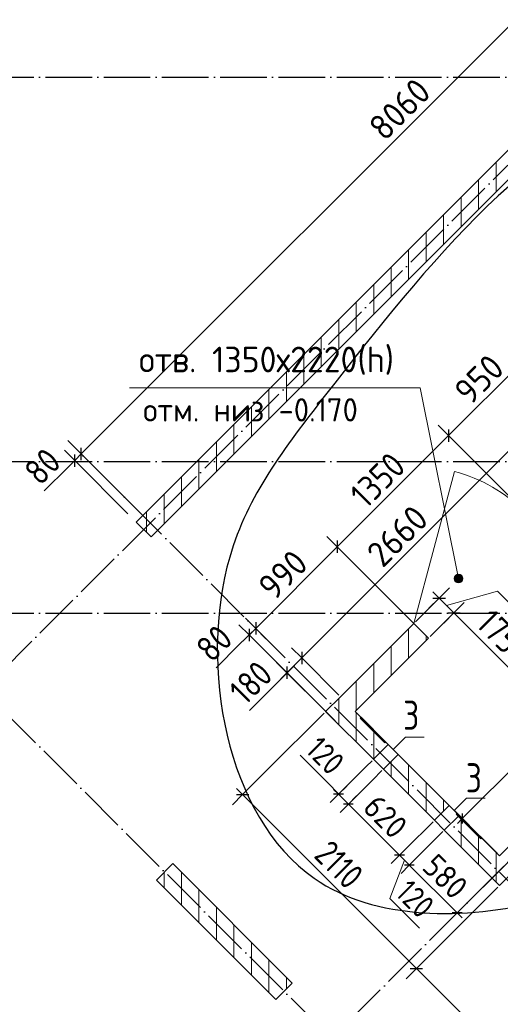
# Model space of a CAD drawing. Header units: millimetres. Extents: x -49773 to 2322955, y -3321 to 58485.
# Tile 58 of 256: x 275988 to 280113, y 20486 to 28937. Entities that reach past the tile are written whole.
import ezdxf

# ---------------------------------------------------------------- set-up
doc = ezdxf.new("R2010")
doc.units = ezdxf.units.MM
doc.linetypes.add('______11', pattern=[500, 400, -50, 0, -50])
doc.linetypes.add('______5', pattern=[1100, 800, -100, 100, -100])
for name, color, linetype, lineweight in [('Высотная отметка (окна)', 7, 'Continuous', 13), ('Макрос окна_ общее', 7, 'Continuous', 13), ('Ограждение_ 2D надпись', 7, 'Continuous', 13), ('Размерная линия_ общее', 7, 'Continuous', 13), ('Размерная линия_ общее_1', 7, 'Continuous', 13), ('Стена_ общее', 7, 'Continuous', 35), ('Стена_ Сборный элемент', 7, 'Continuous', 35), ('тонкая', 7, 'Continuous', 25), ('Фундамент (1)', 7, 'Continuous', 35)]:
    doc.layers.add(name, color=color, linetype=linetype, lineweight=lineweight)
doc.layers.add('Осевая линия_ общее', color=7, linetype='______5', lineweight=13, true_color=0xa0a0a0)
doc.styles.add('ISOCPEUR', font='txt')

msp = doc.modelspace()

# ---------------------------------------------------------------- hatches: boundary and pattern name
at = {"layer": 'Высотная отметка (окна)', "linetype": 'Continuous', "lineweight": 13, "transparency": 33554687}
for points in [[(279719.8, 24152.1), (279783.1, 24164.8), (279767.2, 24175.4)], [(279719.8, 24152.1), (279767.2, 24175.4), (279730.4, 24168)], [(279730.4, 24168), (279767.2, 24175.4), (279747.8, 24176.8)], [(279718.4, 24132.7), (279791.9, 24147.5), (279783.1, 24164.8)], [(279718.4, 24132.7), (279783.1, 24164.8), (279719.8, 24152.1)], [(279727.2, 24115.4), (279791.9, 24147.5), (279718.4, 24132.7)], [(279727.2, 24115.4), (279790.4, 24128), (279791.9, 24147.5)], [(279743.1, 24104.8), (279790.4, 24128), (279727.2, 24115.4)], [(279743.1, 24104.8), (279779.9, 24112.1), (279790.4, 24128)], [(279779.9, 24112.1), (279743.1, 24104.8), (279762.5, 24103.3)]]:
    msp.add_hatch(color=7, dxfattribs=at).paths.add_polyline_path(points)

# ---------------------------------------------------------------- linework, layer by layer
at = {"color": 7, "linetype": 'Continuous', "lineweight": 35, "transparency": 33554687}
for p, q in [((277302.5, 21694.5), (277161.1, 21553.1)), ((278327.8, 20669.2), (277302.5, 21694.5)), ((277161.1, 21553.1), (278186.4, 20527.8)), ((278186.4, 20527.8), (278327.8, 20669.2))]:
    msp.add_line(p, q, dxfattribs=at)
at = {"color": 253, "linetype": '______5', "lineweight": 18, "true_color": 0xababab, "transparency": 33554687}
for p, q in [((277226.6, 21487.6), (277226.6, 21618.7)), ((277526.6, 21187.6), (277526.6, 21470.4)), ((277826.6, 20887.6), (277826.6, 21170.4)), ((278126.6, 20587.6), (278126.6, 20870.4))]:
    msp.add_line(p, q, dxfattribs=at)
at = {"color": 253, "linetype": '______11', "lineweight": 18, "true_color": 0xababab, "transparency": 33554687}
for p, q in [((277376.6, 21337.6), (277376.6, 21620.4)), ((277676.6, 21037.6), (277676.6, 21320.4)), ((277976.6, 20737.6), (277976.6, 21020.4)), ((278276.6, 20618), (278276.6, 20720.4))]:
    msp.add_line(p, q, dxfattribs=at)
at = {"layer": 'Высотная отметка (окна)', "color": 7, "linetype": 'Continuous', "lineweight": 13, "transparency": 33554687}
for p, q in [((279747.8, 24176.8), (279747.8, 24176.8)), ((279718.4, 24132.7), (279718.4, 24132.7)), ((279762.5, 24103.3), (279762.5, 24103.3)), ((279791.9, 24147.5), (279791.9, 24147.5))]:
    msp.add_line(p, q, dxfattribs=at)
msp.add_lwpolyline([(279755.1, 24140.1), (279426.7, 25777.4), (276929.8, 25777.4)], dxfattribs=at)
msp.add_circle((279755.1, 24140.1), 37.5, dxfattribs=at)
at = {"layer": 'Макрос окна_ общее', "color": 7, "linetype": 'Continuous', "lineweight": 13, "transparency": 33554687}
msp.add_line((279720.2, 25059.7), (279370.8, 23755.8), dxfattribs=at)
at = {"layer": 'Макрос окна_ общее', "color": 7, "linetype": 'Continuous', "lineweight": -3, "transparency": 33554687}
for p, q in [((279236.5, 22631.5), (279151.6, 22716.3)), ((279024.3, 22589), (279109.2, 22504.2)), ((279759.7, 22108.2), (279674.9, 22193)), ((279547.6, 22065.8), (279632.4, 21980.9))]:
    msp.add_line(p, q, dxfattribs=at)
at = {"layer": 'Макрос окна_ общее', "color": 7, "linetype": 'Continuous', "lineweight": 13, "transparency": 33554687}
msp.add_arc((279370.8, 23755.8), 1350, 45, 75, dxfattribs=at)
at = {"layer": 'Ограждение_ 2D надпись', "color": 7, "linetype": 'Continuous', "lineweight": 13, "transparency": 33554687}
for points in [[(279194, 22673.9), (279300.1, 22779.9), (279460.1, 22779.9)], [(279717.3, 22150.6), (279823.4, 22256.7), (279983.4, 22256.7)]]:
    msp.add_lwpolyline(points, dxfattribs=at)
at = {"layer": 'Осевая линия_ общее', "color": 253, "linetype": '______11', "lineweight": -3, "true_color": 0xa0a0a0, "transparency": 33554687}
for p, q in [((268028.8, 15539.2), (285190.3, 32700.6)), ((271019.9, 12548.1), (288181.4, 29709.6)), ((264706.6, 28444.9), (287736.6, 28444.9)), ((282863.9, 18862.6), (276401, 25325.5)), ((264706.6, 25144.9), (293526.6, 25144.9)), ((264706.6, 23844.9), (293526.6, 23844.9)), ((281428.5, 17427.1), (274965.5, 23890.1))]:
    msp.add_line(p, q, dxfattribs=at)
at = {"layer": 'Размерная линия_ общее', "color": 7, "linetype": 'Continuous', "lineweight": 13, "transparency": 33554687}
for p, q in [((276516.6, 25209.9), (282215.9, 30909.1)), ((280336.4, 26035.7), (279668.2, 25367.5)), ((279668.2, 25367.5), (278713.6, 24412.9)), ((280290.1, 25339.7), (278409.1, 23458.8)), ((276460.1, 25153.3), (276516.6, 25209.9)), ((276488.4, 25181.6), (276401.1, 25094.9)), ((276460.1, 25153.3), (276407, 25100.3)), ((276401.1, 25094.9), (276198.9, 24892.7)), ((278713.6, 24412.9), (278013.6, 23712.9)), ((279588.4, 23973.4), (279535.4, 24026.4)), ((279652, 23909.7), (280089.5, 24032.1)), ((280089.5, 24032.1), (280369.5, 23752.1)), ((279588.4, 23973.4), (279715.7, 23846.1)), ((277985.3, 23684.6), (277875.2, 23576.5)), ((278013.6, 23712.9), (277957, 23656.3)), ((277957, 23656.3), (277904, 23603.3)), ((277875.2, 23576.5), (277673, 23374.3)), ((278409.1, 23458.8), (278281.9, 23331.5)), ((278281.9, 23331.5), (278228.8, 23278.5)), ((278345.5, 23395.1), (278239.6, 23288.9)), ((278239.6, 23288.9), (277959.6, 23008.9)), ((277901.5, 22286.4), (277848.4, 22339.4)), ((277901.5, 22286.4), (279393.5, 20794.4)), ((279393.5, 20794.4), (281175.4, 19012.5))]:
    msp.add_line(p, q, dxfattribs=at)
at = {"layer": 'Размерная линия_ общее', "color": 253, "linetype": 'Continuous', "lineweight": -3, "true_color": 0xa0a0a0, "transparency": 33554687}
for p, q in [((279668.2, 25367.5), (279579.8, 25455.9)), ((279668.2, 25367.5), (279756.6, 25279.1)), ((279668.2, 25367.5), (280406.5, 24629.3)), ((276516.6, 25209.9), (276428.3, 25298.2)), ((276460.1, 25153.3), (276371.7, 25241.7)), ((276516.6, 25209.9), (276605, 25121.5)), ((276516.6, 25209.9), (276973.7, 24752.8)), ((276460.1, 25153.3), (276548.5, 25064.9)), ((276460.1, 25153.3), (276917.2, 24696.2)), ((278713.6, 24412.9), (278625.2, 24501.3)), ((278713.6, 24412.9), (278802, 24324.5)), ((278713.6, 24412.9), (279451.9, 23674.7)), ((279588.4, 23973.4), (279676.8, 24061.7)), ((279588.4, 23973.4), (279385, 23769.9)), ((279588.4, 23973.4), (279500, 23885)), ((279715.7, 23846.1), (279804.1, 23934.5)), ((279715.7, 23846.1), (279512.2, 23642.6)), ((279715.7, 23846.1), (279627.3, 23757.7)), ((278013.6, 23712.9), (277925.2, 23801.3)), ((277957, 23656.3), (277868.6, 23744.7)), ((278013.6, 23712.9), (278102, 23624.5)), ((278013.6, 23712.9), (278030, 23696.5)), ((277957, 23656.3), (278045.4, 23567.9)), ((277957, 23656.3), (278695.3, 22918.1)), ((278409.1, 23458.8), (278320.8, 23547.2)), ((278281.9, 23331.5), (278193.5, 23419.9)), ((278409.1, 23458.8), (278497.5, 23370.4)), ((278409.1, 23458.8), (278728.1, 23139.9)), ((278281.9, 23331.5), (278370.3, 23243.1)), ((278281.9, 23331.5), (278600.8, 23012.6)), ((277901.5, 22286.4), (277989.8, 22374.8)), ((277901.5, 22286.4), (277813.1, 22198)), ((279393.5, 20794.4), (279481.8, 20882.8)), ((279393.5, 20794.4), (279305.1, 20706))]:
    msp.add_line(p, q, dxfattribs=at)
at = {"layer": 'Размерная линия_ общее', "color": 7, "linetype": 'Continuous', "lineweight": 25, "transparency": 33554687}
for p, q in [((279668.2, 25420.6), (279668.2, 25314.5)), ((276460.1, 25100.3), (276460.1, 25206.3)), ((276516.6, 25156.8), (276516.6, 25262.9)), ((278713.6, 24466), (278713.6, 24359.9)), ((279535.4, 23973.4), (279641.4, 23973.4)), ((279662.7, 23846.1), (279768.7, 23846.1)), ((278013.6, 23765.9), (278013.6, 23659.9)), ((277957, 23709.4), (277957, 23603.3)), ((278409.1, 23511.8), (278409.1, 23405.7)), ((278281.9, 23384.5), (278281.9, 23278.5)), ((277848.4, 22286.4), (277954.5, 22286.4)), ((279340.4, 20794.4), (279446.5, 20794.4))]:
    msp.add_line(p, q, dxfattribs=at)
at = {"layer": 'Размерная линия_ общее', "color": 7, "linetype": 'Continuous', "lineweight": 13, "transparency": 33554687}
msp.add_lwpolyline([(279715.7, 23846.1), (280364.9, 23196.9), (280364.9, 23196.9), (280953.1, 22608.6)], dxfattribs=at)
at = {"layer": 'Размерная линия_ общее', "color": 253, "linetype": 'Continuous', "lineweight": -3, "true_color": 0xa0a0a0, "transparency": 33554687}
for points in [[(277901.5, 22286.4), (278113.4, 22498.4), (278113.4, 22498.4), (278600.1, 22985)], [(279393.5, 20794.4), (279405.5, 20806.4), (279405.5, 20806.4), (280092.1, 21493)]]:
    msp.add_lwpolyline(points, dxfattribs=at)
at = {"layer": 'Размерная линия_ общее_1', "color": 7, "linetype": 'Continuous', "lineweight": 13, "transparency": 33554687}
for p, q in [((281166, 23459.6), (279787.1, 22080.8)), ((278649, 22369.7), (278394.5, 22624.3)), ((278766.4, 22246.3), (278649, 22369.7)), ((278724, 22288.7), (278681.6, 22331.1)), ((278808.9, 22203.8), (278724, 22288.7)), ((279247.3, 21765.4), (278808.9, 22203.8)), ((279787.1, 22080.8), (279744.7, 22038.3)), ((279289.7, 21723), (279166.4, 21394.8)), ((279742.2, 21270.5), (279332.1, 21680.6)), ((279166.4, 21394.8), (279421, 21140.2)), ((279742.2, 21270.5), (279784.7, 21228))]:
    msp.add_line(p, q, dxfattribs=at)
at = {"layer": 'Размерная линия_ общее_1', "color": 253, "linetype": 'Continuous', "lineweight": -3, "true_color": 0xa0a0a0, "transparency": 33554687}
for p, q in [((278724, 22288.7), (278794.7, 22359.4)), ((278724, 22288.7), (278653.3, 22218)), ((278808.9, 22203.8), (278879.6, 22274.6)), ((278808.9, 22203.8), (278738.1, 22133.1)), ((279787.1, 22080.8), (279716.4, 22151.5)), ((279787.1, 22080.8), (279857.9, 22010.1)), ((279787.1, 22080.8), (280085, 21782.9)), ((279247.3, 21765.4), (279318, 21836.2)), ((279247.3, 21765.4), (279176.6, 21694.7)), ((279332.1, 21680.6), (279402.8, 21751.3)), ((279332.1, 21680.6), (279261.4, 21609.9)), ((279742.2, 21270.5), (280182.2, 21710.5)), ((279742.2, 21270.5), (279812.9, 21341.2)), ((279742.2, 21270.5), (279671.5, 21199.8))]:
    msp.add_line(p, q, dxfattribs=at)
at = {"layer": 'Размерная линия_ общее_1', "color": 7, "linetype": 'Continuous', "lineweight": 25, "transparency": 33554687}
for p, q in [((278766.4, 22288.7), (278681.6, 22288.7)), ((278851.3, 22203.8), (278766.4, 22203.8)), ((279787.1, 22123.2), (279787.1, 22038.3)), ((279289.7, 21765.4), (279204.8, 21765.4)), ((279374.5, 21680.6), (279289.7, 21680.6)), ((279784.7, 21270.5), (279699.8, 21270.5))]:
    msp.add_line(p, q, dxfattribs=at)
at = {"layer": 'Размерная линия_ общее_1', "color": 253, "linetype": 'Continuous', "lineweight": -3, "true_color": 0xa0a0a0, "transparency": 33554687}
for points in [[(278724, 22288.7), (278740.1, 22304.8), (278740.1, 22304.8), (278963, 22527.7), (278963, 22527.7), (279012.5, 22577.2)], [(278808.9, 22203.8), (278824.7, 22219.7), (278824.7, 22219.7), (279018.5, 22413.5), (279018.5, 22413.5), (279097.3, 22492.3)], [(279247.3, 21765.4), (279261.4, 21779.6), (279261.4, 21779.6), (279261.8, 21780), (279261.8, 21780), (279305.4, 21823.6), (279305.4, 21823.6), (279535.7, 22053.9)], [(279332.1, 21680.6), (279346.3, 21694.7), (279346.3, 21694.7), (279346.4, 21694.9), (279346.4, 21694.9), (279360.9, 21709.4), (279360.9, 21709.4), (279620.6, 21969.1)]]:
    msp.add_lwpolyline(points, dxfattribs=at)
at = {"layer": 'Размерная линия_ общее_1', "color": 7, "linetype": 'Continuous', "lineweight": 13, "transparency": 33554687}
msp.add_lwpolyline([(279332.1, 21680.6), (279324.6, 21688.1), (279324.6, 21688.1), (279247.3, 21765.4)], dxfattribs=at)
at = {"layer": 'Стена_ общее', "color": 7, "linetype": 'Continuous', "lineweight": 35, "transparency": 33554687}
for p, q in [((283203.3, 30841), (276987.9, 24625.5)), ((277115.1, 24498.2), (283330.6, 30713.7)), ((276987.9, 24625.5), (277115.1, 24498.2)), ((279370.8, 23755.8), (278741.5, 23126.4)), ((279370.8, 23755.8), (279498.1, 23628.5)), ((278868.8, 22999.1), (279498.1, 23628.5)), ((278741.5, 23126.4), (278614.2, 22999.1)), ((281485.1, 23140.6), (280106.2, 21761.7)), ((278614.2, 22999.1), (279024.3, 22589)), ((279151.6, 22716.3), (278868.8, 22999.1)), ((280106.2, 21507.1), (281343.6, 22744.6)), ((279151.6, 22716.3), (279024.3, 22589)), ((279109.2, 22504.2), (279236.5, 22631.5)), ((279674.9, 22193), (279236.5, 22631.5)), ((279109.2, 22504.2), (279547.6, 22065.8)), ((279674.9, 22193), (279547.6, 22065.8)), ((279632.4, 21980.9), (279759.7, 22108.2)), ((280106.2, 21761.7), (279759.7, 22108.2)), ((279632.4, 21980.9), (279978.9, 21634.4)), ((279978.9, 21634.4), (280106.2, 21507.1))]:
    msp.add_line(p, q, dxfattribs=at)
at = {"layer": 'Стена_ общее', "color": 253, "linetype": '______11', "lineweight": 18, "true_color": 0xababab, "transparency": 33554687}
for p, q in [((280076.6, 27459.7), (280076.6, 27714.3)), ((279776.6, 27159.7), (279776.6, 27414.3)), ((279476.6, 26859.7), (279476.6, 27114.3)), ((279176.6, 26559.7), (279176.6, 26814.3)), ((278876.6, 26259.7), (278876.6, 26514.3)), ((278576.6, 25959.7), (278576.6, 26214.3)), ((278276.6, 25659.7), (278276.6, 25914.3)), ((277976.6, 25359.7), (277976.6, 25614.3)), ((277676.6, 25059.7), (277676.6, 25314.3)), ((277376.6, 24759.7), (277376.6, 25014.3)), ((277076.6, 24536.7), (277076.6, 24714.3)), ((279476.6, 23607), (279476.6, 23649.9)), ((278876.6, 22736.7), (278876.6, 22991.3)), ((279176.6, 22436.7), (279176.6, 22571.6)), ((279476.6, 22136.7), (279476.6, 22391.3)), ((280076.6, 21536.7), (280076.6, 21732.1))]:
    msp.add_line(p, q, dxfattribs=at)
at = {"layer": 'Стена_ общее', "color": 253, "linetype": '______5', "lineweight": 18, "true_color": 0xababab, "transparency": 33554687}
for p, q in [((279926.6, 27309.7), (279926.6, 27564.3)), ((279626.6, 27009.7), (279626.6, 27264.3)), ((279326.6, 26709.7), (279326.6, 26964.3)), ((279026.6, 26409.7), (279026.6, 26664.3)), ((278726.6, 26109.7), (278726.6, 26364.3)), ((278426.6, 25809.7), (278426.6, 26064.3)), ((278126.6, 25509.7), (278126.6, 25764.3)), ((277826.6, 25209.7), (277826.6, 25464.3)), ((277526.6, 24909.7), (277526.6, 25164.3)), ((277226.6, 24609.7), (277226.6, 24864.3)), ((278726.6, 22886.7), (278726.6, 23111.6)), ((279026.6, 22591.3), (279026.6, 22841.3)), ((279326.6, 22286.7), (279326.6, 22541.3)), ((279626.6, 22144.8), (279626.6, 22241.3))]:
    msp.add_line(p, q, dxfattribs=at)
for points in [[(279326.6, 23457), (279326.6, 23523.5), (279326.6, 23523.5), (279326.6, 23711.6)], [(279026.6, 23157), (279026.6, 23179.9), (279026.6, 23179.9), (279026.6, 23411.6)], [(279926.6, 21686.7), (279926.6, 21941.3), (279926.6, 21941.3), (279926.6, 21941.3)]]:
    msp.add_lwpolyline(points, dxfattribs=at)
at = {"layer": 'Стена_ общее', "color": 253, "linetype": '______11', "lineweight": 18, "true_color": 0xababab, "transparency": 33554687}
for points in [[(279176.6, 23307), (279176.6, 23351.7), (279176.6, 23351.7), (279176.6, 23561.6)], [(278876.6, 23007), (278876.6, 23008.2), (278876.6, 23008.2), (278876.6, 23261.6)], [(279776.6, 21836.7), (279776.6, 22091.3), (279776.6, 22091.3), (279776.6, 22091.3)], [(280076.6, 21732.1), (280076.6, 21791.3), (280076.6, 21791.3), (280076.6, 21791.3)]]:
    msp.add_lwpolyline(points, dxfattribs=at)
at = {"layer": 'Стена_ Сборный элемент', "color": 7, "linetype": 'Continuous', "lineweight": 13, "transparency": 33554687}
for p, q in [((278911.2, 22942.6), (278918.3, 22949.6)), ((278911.2, 22942.6), (278918.3, 22949.6)), ((278911.2, 22942.6), (278918.3, 22949.6)), ((278911.2, 22942.6), (278918.3, 22949.6)), ((278911.2, 22942.6), (279123.3, 22730.4)), ((279123.3, 22730.4), (278911.2, 22942.6)), ((278911.2, 22942.6), (278911.2, 22942.6)), ((278911.2, 22942.6), (279123.3, 22730.4)), ((279123.3, 22730.4), (278911.2, 22942.6)), ((278911.2, 22942.6), (278911.2, 22942.6)), ((278918.3, 22949.6), (279130.4, 22737.5)), ((279130.4, 22737.5), (278918.3, 22949.6)), ((278918.3, 22949.6), (278918.3, 22949.6)), ((278918.3, 22949.6), (279130.4, 22737.5)), ((279130.4, 22737.5), (278918.3, 22949.6)), ((278918.3, 22949.6), (278918.3, 22949.6)), ((279123.3, 22730.4), (279130.4, 22737.5)), ((279123.3, 22730.4), (279130.4, 22737.5)), ((279123.3, 22730.4), (279130.4, 22737.5)), ((279123.3, 22730.4), (279130.4, 22737.5)), ((279130.4, 22737.5), (279130.4, 22737.5)), ((279130.4, 22737.5), (279130.4, 22737.5)), ((279123.3, 22730.4), (279123.3, 22730.4)), ((279123.3, 22730.4), (279123.3, 22730.4)), ((279735, 22118.8), (279742, 22125.9)), ((279735, 22118.8), (279742, 22125.9)), ((279735, 22118.8), (279742, 22125.9)), ((279735, 22118.8), (279742, 22125.9)), ((279947.1, 21906.7), (279735, 22118.8)), ((279735, 22118.8), (279735, 22118.8)), ((279735, 22118.8), (279947.1, 21906.7)), ((279947.1, 21906.7), (279735, 22118.8)), ((279735, 22118.8), (279735, 22118.8)), ((279735, 22118.8), (279947.1, 21906.7)), ((279954.2, 21913.7), (279742, 22125.9)), ((279742, 22125.9), (279742, 22125.9)), ((279742, 22125.9), (279954.2, 21913.7)), ((279954.2, 21913.7), (279742, 22125.9)), ((279742, 22125.9), (279742, 22125.9)), ((279742, 22125.9), (279954.2, 21913.7)), ((279947.1, 21906.7), (279954.2, 21913.7)), ((279947.1, 21906.7), (279954.2, 21913.7)), ((279947.1, 21906.7), (279954.2, 21913.7)), ((279947.1, 21906.7), (279954.2, 21913.7)), ((279947.1, 21906.7), (279947.1, 21906.7)), ((279947.1, 21906.7), (279947.1, 21906.7)), ((279954.2, 21913.7), (279954.2, 21913.7)), ((279954.2, 21913.7), (279954.2, 21913.7))]:
    msp.add_line(p, q, dxfattribs=at)
at = {"layer": 'тонкая'}
msp.add_spline([(284468.8, 25489.6), (280475.7, 21373.5), (278516, 21568.2), (277790.8, 24325.1), (278612.9, 25716), (281505.4, 28190.3), (284468.8, 25489.6)], degree=3, dxfattribs=at)

# ---------------------------------------------------------------- texts
at = {"layer": 'Высотная отметка (окна)', "color": 7, "linetype": 'Continuous', "lineweight": 25, "transparency": 33554687, "insert": (277012, 25889), "char_height": 220, "width": 2480.498, "attachment_point": 7, "style": 'ISOCPEUR'}
msp.add_mtext('\\W0.96;отв. 1350х2220(h)', dxfattribs=at)
at = {"layer": 'Высотная отметка (окна)', "color": 7, "linetype": 'Continuous', "lineweight": 18, "transparency": 33554687, "insert": (277047.3, 25488.3), "char_height": 200, "width": 2004.836, "attachment_point": 7, "style": 'ISOCPEUR'}
msp.add_mtext('\\W0.96;отм. низ -0.170', dxfattribs=at)
at = {"layer": 'Размерная линия_ общее', "color": 7, "linetype": 'Continuous', "lineweight": 25, "transparency": 33554687, "char_height": 220, "attachment_point": 7, "style": 'ISOCPEUR'}
for s, insert, width, rotation in [('\\W0.93;8060', (279120.9, 27884.8), 718.082, 45), ('{\\W0.9200;950}', (279855.2, 25619.2), 584.421, 45), ('\\W0.87;1350', (278961.1, 24731.1), 666.895, 45), ('\\W0.87;80', (276163.5, 24928), 403.927, 45), ('\\W0.93;2660', (279104.2, 24224.6), 718.092, 45), ('\\W0.91;990', (278172.7, 23942.7), 561.985, 45), ('\\W0.87;1750', (279892.5, 23740), 666.895, 315), ('\\W0.87;80', (277637.6, 23409.6), 403.938, 45), ('\\W0.83;180', (277924.3, 23044.2), 508.572, 45), ('\\W0.80;2110', (278503.9, 21754.7), 615.723, 315)]:
    msp.add_mtext(s, dxfattribs=dict(at, insert=insert, width=width, rotation=rotation))
at = {"layer": 'Размерная линия_ общее_1', "color": 7, "linetype": 'Continuous', "lineweight": 18, "transparency": 33554687, "char_height": 200, "attachment_point": 7, "rotation": 315, "style": 'ISOCPEUR'}
for s, insert, width in [('\\W0.83;120', (278429.8, 22659.6), 462.331), ('\\W0.91;620', (278922, 22161.4), 510.895), ('\\W0.91;580', (279431.1, 21652.3), 510.9), ('\\W0.83;120', (279201.8, 21430.1), 462.331)]:
    msp.add_mtext(s, dxfattribs=dict(at, insert=insert, width=width))
at = {"layer": 'Фундамент (1)', "color": 7, "linetype": 'Continuous', "lineweight": 25, "transparency": 33554687, "char_height": 250, "width": 272.013, "attachment_point": 7, "style": 'ISOCPEUR'}
for insert in [(279279.8, 22843), (279817.2, 22305.6)]:
    msp.add_mtext('\\W0.78;3', dxfattribs=dict(at, insert=insert))

doc.saveas('drawing.dxf')
